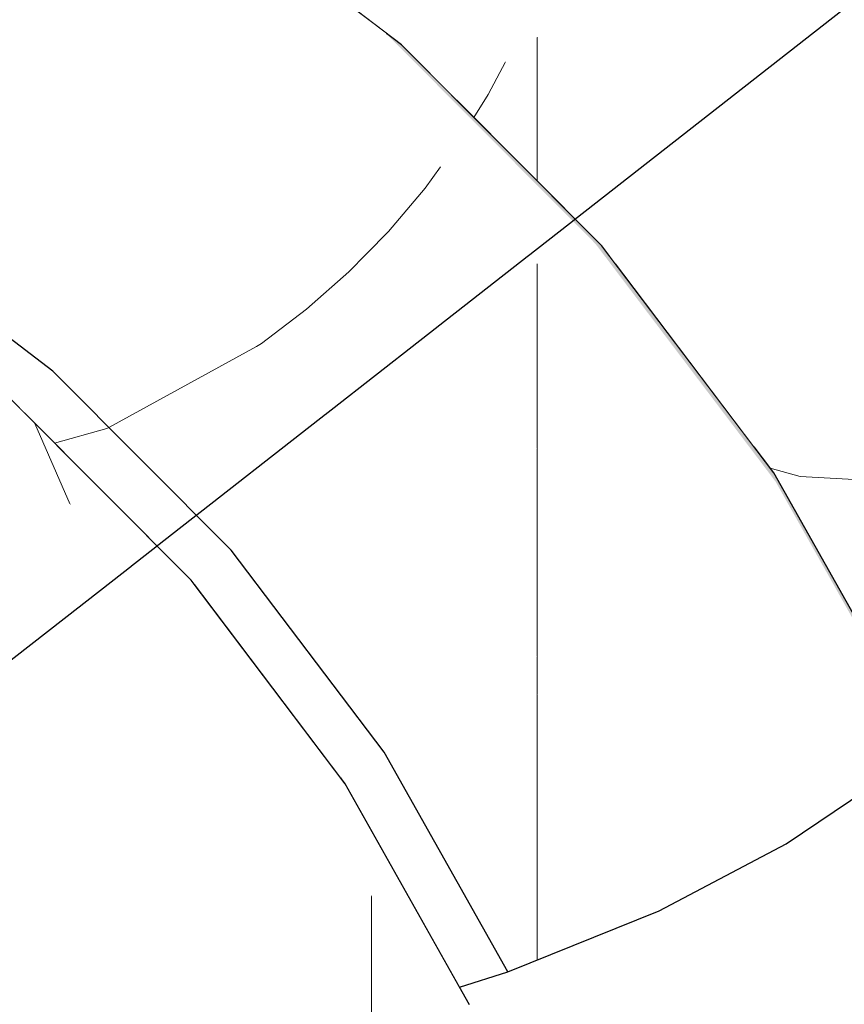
# Model space of a CAD drawing. Header units: millimetres. Extents: x -36478 to 31050, y -14815 to 11827.
# Tile 115 of 256: x -17703 to -17637, y 8220 to 8299. Entities that reach past the tile are written whole.
import ezdxf

# ---------------------------------------------------------------- set-up
doc = ezdxf.new("R2010")
doc.units = ezdxf.units.MM
doc.header["$MEASUREMENT"] = 0
doc.linetypes.add('Wipeout_Contour', pattern=[1000, 0, -1000])
for name, color, linetype in [('Nové_Konstrukce - krov', 7, 'Continuous'), ('Nové_Konstrukce - střechy a skořepiny', 7, 'Continuous'), ('Nové_Výplně - Povrchové', 7, 'Continuous')]:
    doc.layers.add(name, color=color, linetype=linetype)

# ---------------------------------------------------------------- blocks, each defined once
blk = doc.blocks.new('*X13')
at = {"layer": 'Nové_Výplně - Povrchové', "color": 21, "linetype": 'Continuous', "lineweight": 20, "true_color": 0xffaaaa}
for p, q in [((-17673.689, 8270.853), (-17673.689, 8219.737)), ((-17673.689, 8258.083), (-17690.018, 8258.083)), ((-17673.689, 8258.083), (-17671.865, 8256.189)), ((-17671.865, 8256.189), (-17669.743, 8254.359)), ((-17669.743, 8254.359), (-17667.336, 8252.604)), ((-17667.336, 8252.604), (-17664.655, 8250.932)), ((-17664.655, 8250.932), (-17661.714, 8249.353)), ((-17661.714, 8249.353), (-17658.529, 8247.875)), ((-17658.529, 8247.875), (-17655.117, 8246.505)), ((-17655.117, 8246.505), (-17651.496, 8245.252)), ((-17651.496, 8245.252), (-17639.052, 8242.149)), ((-17639.052, 8242.149), (-17625.393, 8240.394))]:
    blk.add_line(p, q, dxfattribs=at)
blk = doc.blocks.new('výplň_6_1', base_point=(0, 0))
at = {"layer": 'Nové_Výplně - Povrchové', "color": 21, "linetype": 'Continuous', "lineweight": 20, "true_color": 0xffaaaa}
blk.add_blockref('*X13', (0, 0), dxfattribs=at)
blk = doc.blocks.new('výplň_2161_1', base_point=(0, 0))
at = {"color": 254, "linetype": 'Wipeout_Contour', "lineweight": 0, "ltscale": 77821.758506}
blk.add_wipeout([(-17527.815, 8378.288), (-17655.067, 8279.315), (-17643.913, 8264.585), (-17516.662, 8363.558)], dxfattribs=at).dxf.layer = 'Nové_Výplně - Povrchové'
blk = doc.blocks.new('*X4325')
at = {"layer": 'Nové_Výplně - Povrchové', "color": 21, "linetype": 'Continuous', "lineweight": 20, "true_color": 0xffaaaa}
for p, q in [((-17565.913, 8325.252), (-17558.372, 8308.137)), ((-17576.293, 8301.141), (-17596.913, 8301.141)), ((-17567.366, 8301.141), (-17576.293, 8301.141)), ((-17597.605, 8288.608), (-17597.304, 8300.837)), ((-17597.199, 8300.919), (-17589.657, 8283.804)), ((-17601.025, 8277.891), (-17597.605, 8288.608)), ((-17606.48, 8270.719), (-17601.025, 8277.891)), ((-17616.347, 8263.969), (-17610.459, 8267.624)), ((-17627.469, 8261.473), (-17616.347, 8263.969)), ((-17642.611, 8262.866), (-17640.179, 8262.177)), ((-17640.179, 8262.177), (-17627.469, 8261.473))]:
    blk.add_line(p, q, dxfattribs=at)
blk = doc.blocks.new('výplň_2162_1', base_point=(0, 0))
at = {"color": 254, "linetype": 'Wipeout_Contour', "lineweight": 0, "ltscale": 97239.557158}
blk.add_wipeout([(-17516.662, 8363.558), (-17643.913, 8264.585), (-17642.309, 8262.467), (-17634.629, 8248.825), (-17507.664, 8347.576)], dxfattribs=at).dxf.layer = 'Nové_Výplně - Povrchové'
at = {"layer": 'Nové_Výplně - Povrchové', "color": 21, "linetype": 'Continuous', "lineweight": 20, "true_color": 0xffaaaa}
blk.add_blockref('*X4325', (0, 0), dxfattribs=at)
blk = doc.blocks.new('*X4331')
at = {"layer": 'Nové_Výplně - Povrchové', "color": 21, "linetype": 'Continuous', "lineweight": 20, "true_color": 0xffaaaa}
for p, q in [((-17613.303, 8334.915), (-17613.303, 8311.798)), ((-17656.726, 8301.141), (-17637.321, 8301.141)), ((-17637.321, 8301.141), (-17627.004, 8301.141)), ((-17661.338, 8297.554), (-17661.338, 8285.958)), ((-17663.904, 8295.558), (-17665.284, 8292.937)), ((-17665.284, 8292.937), (-17666.439, 8291.082))]:
    blk.add_line(p, q, dxfattribs=at)
blk = doc.blocks.new('výplň_2165_1', base_point=(0, 0))
at = {"color": 254, "linetype": 'Wipeout_Contour', "lineweight": 0, "ltscale": 97389.980346}
blk.add_wipeout([(-17540.786, 8391.317), (-17667.844, 8292.494), (-17656.155, 8280.752), (-17655.067, 8279.315), (-17527.815, 8378.288)], dxfattribs=at).dxf.layer = 'Nové_Výplně - Povrchové'
at = {"layer": 'Nové_Výplně - Povrchové', "color": 21, "linetype": 'Continuous', "lineweight": 20, "true_color": 0xffaaaa}
blk.add_blockref('*X4331', (0, 0), dxfattribs=at)
blk = doc.blocks.new('výplň_2166_1', base_point=(0, 0))
at = {"color": 254, "linetype": 'Wipeout_Contour', "lineweight": 0, "ltscale": 97480.881869}
blk.add_wipeout([(-17555.179, 8402.25), (-17681.534, 8303.973), (-17672.256, 8296.926), (-17667.844, 8292.494), (-17540.786, 8391.317)], dxfattribs=at).dxf.layer = 'Nové_Výplně - Povrchové'
blk = doc.blocks.new('výplň_2197_1', base_point=(0, 0))
at = {"color": 254, "linetype": 'Wipeout_Contour', "lineweight": 0, "ltscale": 97474.515688}
blk.add_wipeout([(-17673.653, 8239.986), (-17677.168, 8237.943), (-17676.792, 8237.446), (-17667.586, 8221.094), (-17663.707, 8222.32)], dxfattribs=at).dxf.layer = 'Nové_Výplně - Povrchové'
blk = doc.blocks.new('*X4397')
at = {"layer": 'Nové_Výplně - Povrchové', "linetype": 'Continuous', "lineweight": 20, "true_color": 0xffaaaa}
blk.add_hatch(color=21, dxfattribs=at).paths.add_polyline_path([(-17630.475, 8241.01), (-17631.139, 8242.626), (-17642.309, 8262.467), (-17642.164, 8261.774)])
blk = doc.blocks.new('výplň_2198_1', base_point=(0, 0))
at = {"color": 254, "linetype": 'Wipeout_Contour', "lineweight": 0, "ltscale": 77886.249022}
blk.add_wipeout([(-17630.475, 8241.01), (-17631.139, 8242.626), (-17642.309, 8262.467), (-17642.164, 8261.774)], dxfattribs=at).dxf.layer = 'Nové_Výplně - Povrchové'
at = {"layer": 'Nové_Výplně - Povrchové', "color": 21, "linetype": 'Continuous', "lineweight": 20, "true_color": 0xffaaaa}
blk.add_blockref('*X4397', (0, 0), dxfattribs=at)
blk = doc.blocks.new('výplň_2199_1', base_point=(0, 0))
at = {"color": 254, "linetype": 'Wipeout_Contour', "lineweight": 0, "ltscale": 77900.470109}
blk.add_wipeout([(-17641.317, 8232.624), (-17633.719, 8237.728), (-17645.594, 8258.82), (-17652.995, 8253.367)], dxfattribs=at).dxf.layer = 'Nové_Výplně - Povrchové'
blk = doc.blocks.new('výplň_2200_1', base_point=(0, 0))
at = {"color": 254, "linetype": 'Wipeout_Contour', "lineweight": 0, "ltscale": 77887.979915}
blk.add_wipeout([(-17633.719, 8237.728), (-17630.475, 8241.01), (-17642.164, 8261.774), (-17645.594, 8258.82)], dxfattribs=at).dxf.layer = 'Nové_Výplně - Povrchové'
blk = doc.blocks.new('*X4403')
at = {"layer": 'Nové_Výplně - Povrchové', "color": 21, "linetype": 'Continuous', "lineweight": 20, "true_color": 0xffaaaa}
blk.add_line((-17661.338, 8244.653), (-17661.338, 8223.273), dxfattribs=at)
blk = doc.blocks.new('výplň_2201_1', base_point=(0, 0))
at = {"color": 254, "linetype": 'Wipeout_Contour', "lineweight": 0, "ltscale": 77951.425452}
blk.add_wipeout([(-17673.653, 8239.986), (-17663.707, 8222.32), (-17651.524, 8227.221), (-17662.585, 8246.867)], dxfattribs=at).dxf.layer = 'Nové_Výplně - Povrchové'
at = {"layer": 'Nové_Výplně - Povrchové', "color": 21, "linetype": 'Continuous', "lineweight": 20, "true_color": 0xffaaaa}
blk.add_blockref('*X4403', (0, 0), dxfattribs=at)
blk = doc.blocks.new('*X4405')
at = {"layer": 'Nové_Výplně - Povrchové', "color": 21, "linetype": 'Continuous', "lineweight": 20, "true_color": 0xffaaaa}
blk.add_line((-17661.338, 8247.712), (-17661.338, 8244.653), dxfattribs=at)
blk = doc.blocks.new('výplň_2202_1', base_point=(0, 0))
at = {"color": 254, "linetype": 'Wipeout_Contour', "lineweight": 0, "ltscale": 77922.463053}
blk.add_wipeout([(-17651.524, 8227.221), (-17641.317, 8232.624), (-17652.995, 8253.367), (-17662.585, 8246.867)], dxfattribs=at).dxf.layer = 'Nové_Výplně - Povrchové'
at = {"layer": 'Nové_Výplně - Povrchové', "color": 21, "linetype": 'Continuous', "lineweight": 20, "true_color": 0xffaaaa}
blk.add_blockref('*X4405', (0, 0), dxfattribs=at)
blk = doc.blocks.new('*X4407')
at = {"layer": 'Nové_Výplně - Povrchové', "color": 21, "linetype": 'Continuous', "lineweight": 20, "true_color": 0xffaaaa}
blk.add_line((-17661.338, 8277.432), (-17661.338, 8264.385), dxfattribs=at)
blk = doc.blocks.new('výplň_2203_1', base_point=(0, 0))
at = {"color": 254, "linetype": 'Wipeout_Contour', "lineweight": 0, "ltscale": 77982.308238}
blk.add_wipeout([(-17667.471, 8272.485), (-17652.995, 8253.367), (-17645.594, 8258.82), (-17660.313, 8278.258)], dxfattribs=at).dxf.layer = 'Nové_Výplně - Povrchové'
at = {"layer": 'Nové_Výplně - Povrchové', "color": 21, "linetype": 'Continuous', "lineweight": 20, "true_color": 0xffaaaa}
blk.add_blockref('*X4407', (0, 0), dxfattribs=at)
blk = doc.blocks.new('*X4409')
at = {"layer": 'Nové_Výplně - Povrchové', "linetype": 'Continuous', "lineweight": 20, "true_color": 0xffaaaa}
blk.add_hatch(color=21, dxfattribs=at).paths.add_polyline_path([(-17672.256, 8296.926), (-17673.505, 8297.836), (-17656.655, 8280.91), (-17656.155, 8280.752)])
blk = doc.blocks.new('výplň_2204_1', base_point=(0, 0))
at = {"color": 254, "linetype": 'Wipeout_Contour', "lineweight": 0, "ltscale": 78051.172114}
blk.add_wipeout([(-17672.256, 8296.926), (-17673.505, 8297.836), (-17656.655, 8280.91), (-17656.155, 8280.752)], dxfattribs=at).dxf.layer = 'Nové_Výplně - Povrchové'
at = {"layer": 'Nové_Výplně - Povrchové', "color": 21, "linetype": 'Continuous', "lineweight": 20, "true_color": 0xffaaaa}
blk.add_blockref('*X4409', (0, 0), dxfattribs=at)
blk = doc.blocks.new('*X4411')
at = {"layer": 'Nové_Výplně - Povrchové', "linetype": 'Continuous', "lineweight": 20, "true_color": 0xffaaaa}
blk.add_hatch(color=21, dxfattribs=at).paths.add_polyline_path([(-17642.164, 8261.774), (-17642.309, 8262.467), (-17656.155, 8280.752), (-17656.655, 8280.91)])
blk = doc.blocks.new('výplň_2205_1', base_point=(0, 0))
at = {"color": 254, "linetype": 'Wipeout_Contour', "lineweight": 0, "ltscale": 77965.755648}
blk.add_wipeout([(-17642.164, 8261.774), (-17642.309, 8262.467), (-17656.155, 8280.752), (-17656.655, 8280.91)], dxfattribs=at).dxf.layer = 'Nové_Výplně - Povrchové'
at = {"layer": 'Nové_Výplně - Povrchové', "color": 21, "linetype": 'Continuous', "lineweight": 20, "true_color": 0xffaaaa}
blk.add_blockref('*X4411', (0, 0), dxfattribs=at)
blk = doc.blocks.new('*X4413')
at = {"layer": 'Nové_Výplně - Povrchové', "linetype": 'Continuous', "lineweight": 20, "true_color": 0xffaaaa}
blk.add_hatch(color=21, dxfattribs=at).paths.add_polyline_path([(-17672.256, 8296.926), (-17690.124, 8310.498), (-17692.204, 8312.039), (-17673.505, 8297.836)])
blk = doc.blocks.new('výplň_2206_1', base_point=(0, 0))
at = {"color": 254, "linetype": 'Wipeout_Contour', "lineweight": 0, "ltscale": 78139.96847}
blk.add_wipeout([(-17672.256, 8296.926), (-17690.124, 8310.498), (-17692.204, 8312.039), (-17673.505, 8297.836)], dxfattribs=at).dxf.layer = 'Nové_Výplně - Povrchové'
at = {"layer": 'Nové_Výplně - Povrchové', "color": 21, "linetype": 'Continuous', "lineweight": 20, "true_color": 0xffaaaa}
blk.add_blockref('*X4413', (0, 0), dxfattribs=at)
blk = doc.blocks.new('výplň_2207_1', base_point=(0, 0))
at = {"color": 254, "linetype": 'Wipeout_Contour', "lineweight": 0, "ltscale": 77969.873981}
blk.add_wipeout([(-17645.594, 8258.82), (-17642.164, 8261.774), (-17656.655, 8280.91), (-17660.313, 8278.258)], dxfattribs=at).dxf.layer = 'Nové_Výplně - Povrchové'
blk = doc.blocks.new('*X4417')
at = {"layer": 'Nové_Výplně - Povrchové', "color": 21, "linetype": 'Continuous', "lineweight": 20, "true_color": 0xffaaaa}
for p, q in [((-17693.356, 8311.45), (-17683.219, 8305.215)), ((-17692.709, 8311.781), (-17691.612, 8311.366)), ((-17691.612, 8311.366), (-17691.091, 8311.194)), ((-17695.785, 8310.207), (-17695.785, 8309.395))]:
    blk.add_line(p, q, dxfattribs=at)
blk = doc.blocks.new('výplň_2208_1', base_point=(0, 0))
at = {"color": 254, "linetype": 'Wipeout_Contour', "lineweight": 0, "ltscale": 78149.46457}
blk.add_wipeout([(-17673.505, 8297.836), (-17692.204, 8312.039), (-17696.425, 8309.881), (-17677.43, 8295.453)], dxfattribs=at).dxf.layer = 'Nové_Výplně - Povrchové'
at = {"layer": 'Nové_Výplně - Povrchové', "color": 21, "linetype": 'Continuous', "lineweight": 20, "true_color": 0xffaaaa}
blk.add_blockref('*X4417', (0, 0), dxfattribs=at)
blk = doc.blocks.new('výplň_2209_1', base_point=(0, 0))
at = {"color": 254, "linetype": 'Wipeout_Contour', "lineweight": 0, "ltscale": 78057.933314}
blk.add_wipeout([(-17656.655, 8280.91), (-17673.505, 8297.836), (-17677.43, 8295.453), (-17660.313, 8278.258)], dxfattribs=at).dxf.layer = 'Nové_Výplně - Povrchové'
blk = doc.blocks.new('výplň_2238_1', base_point=(0, 0))
at = {"color": 254, "linetype": 'Wipeout_Contour', "lineweight": 0, "ltscale": 78040.44677}
blk.add_wipeout([(-17685.981, 8256.267), (-17688.944, 8253.494), (-17677.168, 8237.943), (-17673.653, 8239.986)], dxfattribs=at).dxf.layer = 'Nové_Výplně - Povrchové'
blk = doc.blocks.new('*X4479')
at = {"layer": 'Nové_Výplně - Povrchové', "color": 21, "linetype": 'Continuous', "lineweight": 20, "true_color": 0xffaaaa}
blk.add_line((-17661.338, 8264.385), (-17661.338, 8247.712), dxfattribs=at)
blk = doc.blocks.new('výplň_2239_1', base_point=(0, 0))
at = {"color": 254, "linetype": 'Wipeout_Contour', "lineweight": 0, "ltscale": 78001.448079}
blk.add_wipeout([(-17662.585, 8246.867), (-17652.995, 8253.367), (-17667.471, 8272.485), (-17676.295, 8264.972)], dxfattribs=at).dxf.layer = 'Nové_Výplně - Povrchové'
at = {"layer": 'Nové_Výplně - Povrchové', "color": 21, "linetype": 'Continuous', "lineweight": 20, "true_color": 0xffaaaa}
blk.add_blockref('*X4479', (0, 0), dxfattribs=at)
blk = doc.blocks.new('výplň_2240_1', base_point=(0, 0))
at = {"color": 254, "linetype": 'Wipeout_Contour', "lineweight": 0, "ltscale": 78024.366114}
blk.add_wipeout([(-17673.653, 8239.986), (-17662.585, 8246.867), (-17676.295, 8264.972), (-17685.981, 8256.267)], dxfattribs=at).dxf.layer = 'Nové_Výplně - Povrchové'
blk = doc.blocks.new('*X4483')
at = {"layer": 'Nové_Výplně - Povrchové', "color": 21, "linetype": 'Continuous', "lineweight": 20, "true_color": 0xffaaaa}
for p, q in [((-17695.975, 8266.044), (-17700.174, 8264.855)), ((-17695.806, 8266.136), (-17695.975, 8266.044))]:
    blk.add_line(p, q, dxfattribs=at)
blk = doc.blocks.new('výplň_2241_1', base_point=(0, 0))
at = {"color": 254, "linetype": 'Wipeout_Contour', "lineweight": 0, "ltscale": 97633.200306}
blk.add_wipeout([(-17700.318, 8270.668), (-17702.605, 8267.298), (-17689.198, 8253.831), (-17688.944, 8253.494), (-17685.981, 8256.267)], dxfattribs=at).dxf.layer = 'Nové_Výplně - Povrchové'
at = {"layer": 'Nové_Výplně - Povrchové', "color": 21, "linetype": 'Continuous', "lineweight": 20, "true_color": 0xffaaaa}
blk.add_blockref('*X4483', (0, 0), dxfattribs=at)
blk = doc.blocks.new('výplň_2242_1', base_point=(0, 0))
at = {"color": 254, "linetype": 'Wipeout_Contour', "lineweight": 0, "ltscale": 97727.935536}
blk.add_wipeout([(-17716.227, 8282.752), (-17717.734, 8279.039), (-17703.626, 8268.323), (-17702.605, 8267.298), (-17700.318, 8270.668)], dxfattribs=at).dxf.layer = 'Nové_Výplně - Povrchové'
blk = doc.blocks.new('*X4487')
at = {"layer": 'Nové_Výplně - Povrchové', "color": 21, "linetype": 'Continuous', "lineweight": 20, "true_color": 0xffaaaa}
blk.add_line((-17683.94, 8272.652), (-17695.806, 8266.136), dxfattribs=at)
blk = doc.blocks.new('výplň_2243_1', base_point=(0, 0))
at = {"color": 254, "linetype": 'Wipeout_Contour', "lineweight": 0, "ltscale": 78102.814856}
blk.add_wipeout([(-17685.981, 8256.267), (-17676.295, 8264.972), (-17692.238, 8280.988), (-17700.318, 8270.668)], dxfattribs=at).dxf.layer = 'Nové_Výplně - Povrchové'
at = {"layer": 'Nové_Výplně - Povrchové', "color": 21, "linetype": 'Continuous', "lineweight": 20, "true_color": 0xffaaaa}
blk.add_blockref('*X4487', (0, 0), dxfattribs=at)
blk = doc.blocks.new('*X4489')
at = {"layer": 'Nové_Výplně - Povrchové', "color": 21, "linetype": 'Continuous', "lineweight": 20, "true_color": 0xffaaaa}
for p, q in [((-17669.122, 8287.107), (-17670.372, 8285.39)), ((-17670.372, 8285.39), (-17673.313, 8281.912)), ((-17673.313, 8281.912), (-17675.069, 8280.117)), ((-17661.338, 8279.288), (-17661.338, 8277.432))]:
    blk.add_line(p, q, dxfattribs=at)
blk = doc.blocks.new('výplň_2244_1', base_point=(0, 0))
at = {"color": 254, "linetype": 'Wipeout_Contour', "lineweight": 0, "ltscale": 78070.312756}
blk.add_wipeout([(-17667.471, 8272.485), (-17660.313, 8278.258), (-17677.43, 8295.453), (-17684.305, 8289.395)], dxfattribs=at).dxf.layer = 'Nové_Výplně - Povrchové'
at = {"layer": 'Nové_Výplně - Povrchové', "color": 21, "linetype": 'Continuous', "lineweight": 20, "true_color": 0xffaaaa}
blk.add_blockref('*X4489', (0, 0), dxfattribs=at)
blk = doc.blocks.new('*X4491')
at = {"layer": 'Nové_Výplně - Povrchové', "color": 21, "linetype": 'Continuous', "lineweight": 20, "true_color": 0xffaaaa}
for p, q in [((-17675.069, 8280.117), (-17676.498, 8278.656)), ((-17676.498, 8278.656), (-17679.91, 8275.639)), ((-17679.91, 8275.639), (-17683.531, 8272.877)), ((-17683.531, 8272.877), (-17683.94, 8272.652))]:
    blk.add_line(p, q, dxfattribs=at)
blk = doc.blocks.new('výplň_2245_1', base_point=(0, 0))
at = {"color": 254, "linetype": 'Wipeout_Contour', "lineweight": 0, "ltscale": 78086.391166}
blk.add_wipeout([(-17676.295, 8264.972), (-17667.471, 8272.485), (-17684.305, 8289.395), (-17692.238, 8280.988)], dxfattribs=at).dxf.layer = 'Nové_Výplně - Povrchové'
at = {"layer": 'Nové_Výplně - Povrchové', "color": 21, "linetype": 'Continuous', "lineweight": 20, "true_color": 0xffaaaa}
blk.add_blockref('*X4491', (0, 0), dxfattribs=at)
blk = doc.blocks.new('výplň_2246_1', base_point=(0, 0))
at = {"color": 254, "linetype": 'Wipeout_Contour', "lineweight": 0, "ltscale": 78184.373518}
blk.add_wipeout([(-17700.318, 8270.668), (-17692.238, 8280.988), (-17709.93, 8294.426), (-17716.227, 8282.752)], dxfattribs=at).dxf.layer = 'Nové_Výplně - Povrchové'
blk = doc.blocks.new('výplň_2250_1', base_point=(0, 0))
at = {"color": 254, "linetype": 'Wipeout_Contour', "lineweight": 0, "ltscale": 78161.791869}
blk.add_wipeout([(-17684.305, 8289.395), (-17677.43, 8295.453), (-17696.425, 8309.881), (-17702.986, 8303.584)], dxfattribs=at).dxf.layer = 'Nové_Výplně - Povrchové'
blk = doc.blocks.new('výplň_2252_1', base_point=(0, 0))
at = {"color": 254, "linetype": 'Wipeout_Contour', "lineweight": 0, "ltscale": 78174.694604}
blk.add_wipeout([(-17692.238, 8280.988), (-17684.305, 8289.395), (-17702.986, 8303.584), (-17709.93, 8294.426)], dxfattribs=at).dxf.layer = 'Nové_Výplně - Povrchové'
blk = doc.blocks.new('výplň_2261_1', base_point=(0, 0))
at = {"color": 254, "linetype": 'Wipeout_Contour', "lineweight": 0, "ltscale": 78019.586993}
blk.add_wipeout([(-17686.005, 8208.866), (-17683.375, 8210.912), (-17692.373, 8226.894), (-17695.003, 8224.849)], dxfattribs=at).dxf.layer = 'Nové_Výplně - Povrchové'
blk = doc.blocks.new('*X4525')
at = {"layer": 'Nové_Výplně - Povrchové', "color": 21, "linetype": 'Continuous', "lineweight": 20, "true_color": 0xffaaaa}
for p, q in [((-17674.679, 8217.327), (-17674.679, 8216.967)), ((-17674.679, 8216.467), (-17674.679, 8214.092))]:
    blk.add_line(p, q, dxfattribs=at)
blk = doc.blocks.new('výplň_2262_1', base_point=(0, 0))
at = {"color": 254, "linetype": 'Wipeout_Contour', "lineweight": 0, "ltscale": 78002.790207}
blk.add_wipeout([(-17683.191, 8232.447), (-17692.373, 8226.894), (-17683.375, 8210.912), (-17673.168, 8214.644)], dxfattribs=at).dxf.layer = 'Nové_Výplně - Povrchové'
at = {"layer": 'Nové_Výplně - Povrchové', "color": 21, "linetype": 'Continuous', "lineweight": 20, "true_color": 0xffaaaa}
blk.add_blockref('*X4525', (0, 0), dxfattribs=at)
blk = doc.blocks.new('*X4527')
at = {"layer": 'Nové_Výplně - Povrchové', "color": 21, "linetype": 'Continuous', "lineweight": 20, "true_color": 0xffaaaa}
blk.add_line((-17674.679, 8228.449), (-17674.679, 8217.327), dxfattribs=at)
blk = doc.blocks.new('výplň_2263_1', base_point=(0, 0))
at = {"color": 254, "linetype": 'Wipeout_Contour', "lineweight": 0, "ltscale": 77983.664541}
blk.add_wipeout([(-17673.168, 8214.644), (-17668.598, 8217.648), (-17678.755, 8235.69), (-17683.191, 8232.447)], dxfattribs=at).dxf.layer = 'Nové_Výplně - Povrchové'
at = {"layer": 'Nové_Výplně - Povrchové', "color": 21, "linetype": 'Continuous', "lineweight": 20, "true_color": 0xffaaaa}
blk.add_blockref('*X4527', (0, 0), dxfattribs=at)
blk = doc.blocks.new('výplň_2264_1', base_point=(0, 0))
at = {"color": 254, "linetype": 'Wipeout_Contour', "lineweight": 0, "ltscale": 77976.333377}
blk.add_wipeout([(-17668.598, 8217.648), (-17666.783, 8219.669), (-17676.792, 8237.446), (-17678.755, 8235.69)], dxfattribs=at).dxf.layer = 'Nové_Výplně - Povrchové'
blk = doc.blocks.new('výplň_2265_1', base_point=(0, 0))
at = {"color": 254, "linetype": 'Wipeout_Contour', "lineweight": 0, "ltscale": 78046.337467}
blk.add_wipeout([(-17689.198, 8253.831), (-17691.346, 8252.317), (-17678.755, 8235.69), (-17676.792, 8237.446)], dxfattribs=at).dxf.layer = 'Nové_Výplně - Povrchové'
blk = doc.blocks.new('výplň_2279_1', base_point=(0, 0))
at = {"color": 254, "linetype": 'Wipeout_Contour', "lineweight": 0, "ltscale": 78053.709494}
blk.add_wipeout([(-17683.191, 8232.447), (-17678.755, 8235.69), (-17691.346, 8252.317), (-17695.616, 8248.854)], dxfattribs=at).dxf.layer = 'Nové_Výplně - Povrchové'
blk = doc.blocks.new('výplň_2280_1', base_point=(0, 0))
at = {"color": 254, "linetype": 'Wipeout_Contour', "lineweight": 0, "ltscale": 78082.026119}
blk.add_wipeout([(-17692.373, 8226.894), (-17703.526, 8241.624), (-17706.157, 8239.578), (-17695.003, 8224.849)], dxfattribs=at).dxf.layer = 'Nové_Výplně - Povrchové'
blk = doc.blocks.new('výplň_2281_1', base_point=(0, 0))
at = {"color": 254, "linetype": 'Wipeout_Contour', "lineweight": 0, "ltscale": 78068.793705}
blk.add_wipeout([(-17692.373, 8226.894), (-17683.191, 8232.447), (-17695.616, 8248.854), (-17703.526, 8241.624)], dxfattribs=at).dxf.layer = 'Nové_Výplně - Povrchové'
blk = doc.blocks.new('výplň_2282_1', base_point=(0, 0))
at = {"color": 254, "linetype": 'Wipeout_Contour', "lineweight": 0, "ltscale": 78233.411397}
blk.add_wipeout([(-17706.157, 8239.578), (-17833.408, 8140.605), (-17822.254, 8125.876), (-17695.003, 8224.849)], dxfattribs=at).dxf.layer = 'Nové_Výplně - Povrchové'
blk = doc.blocks.new('výplň_2283_1', base_point=(0, 0))
at = {"color": 254, "linetype": 'Wipeout_Contour', "lineweight": 0, "ltscale": 97755.317119}
blk.add_wipeout([(-17695.003, 8224.849), (-17822.254, 8125.876), (-17820.65, 8123.757), (-17812.97, 8110.116), (-17686.005, 8208.866)], dxfattribs=at).dxf.layer = 'Nové_Výplně - Povrchové'
blk = doc.blocks.new('*X4581')
at = {"layer": 'Nové_Výplně - Povrchové', "color": 21, "linetype": 'Continuous', "lineweight": 20, "true_color": 0xffaaaa}
blk.add_line((-17698.934, 8259.939), (-17701.76, 8266.449), dxfattribs=at)
blk = doc.blocks.new('výplň_2290_1', base_point=(0, 0))
at = {"color": 254, "linetype": 'Wipeout_Contour', "lineweight": 0, "ltscale": 78121.632918}
blk.add_wipeout([(-17691.346, 8252.317), (-17689.198, 8253.831), (-17703.626, 8268.323), (-17705.987, 8267.024)], dxfattribs=at).dxf.layer = 'Nové_Výplně - Povrchové'
at = {"layer": 'Nové_Výplně - Povrchové', "color": 21, "linetype": 'Continuous', "lineweight": 20, "true_color": 0xffaaaa}
blk.add_blockref('*X4581', (0, 0), dxfattribs=at)
blk = doc.blocks.new('výplň_2291_1', base_point=(0, 0))
at = {"color": 254, "linetype": 'Wipeout_Contour', "lineweight": 0, "ltscale": 78139.79308}
blk.add_wipeout([(-17703.526, 8241.624), (-17695.616, 8248.854), (-17710.063, 8263.368), (-17716.497, 8254.653)], dxfattribs=at).dxf.layer = 'Nové_Výplně - Povrchové'
blk = doc.blocks.new('výplň_2292_1', base_point=(0, 0))
at = {"color": 254, "linetype": 'Wipeout_Contour', "lineweight": 0, "ltscale": 78129.051751}
blk.add_wipeout([(-17695.616, 8248.854), (-17691.346, 8252.317), (-17705.987, 8267.024), (-17710.063, 8263.368)], dxfattribs=at).dxf.layer = 'Nové_Výplně - Povrchové'

msp = doc.modelspace()

# ---------------------------------------------------------------- block references
at = {"layer": 'Nové_Výplně - Povrchové', "color": 21, "linetype": 'Continuous', "lineweight": 20, "true_color": 0xffaaaa}
msp.add_blockref('výplň_6_1', (0, 0), dxfattribs=at)

# ---------------------------------------------------------------- next in the draw order: block references
for name in ['výplň_2161_1', 'výplň_2197_1', 'výplň_2261_1']:
    msp.add_blockref(name, (0, 0), dxfattribs=at)

# ---------------------------------------------------------------- next in the draw order: block references
msp.add_blockref('výplň_2162_1', (0, 0), dxfattribs=at)

# ---------------------------------------------------------------- next in the draw order: block references
for name in ['výplň_2165_1', 'výplň_2198_1']:
    msp.add_blockref(name, (0, 0), dxfattribs=at)

# ---------------------------------------------------------------- next in the draw order: block references
for name in ['výplň_2166_1', 'výplň_2199_1']:
    msp.add_blockref(name, (0, 0), dxfattribs=at)

# ---------------------------------------------------------------- next in the draw order: block references
for name in ['výplň_2204_1', 'výplň_2200_1', 'výplň_2201_1']:
    msp.add_blockref(name, (0, 0), dxfattribs=at)

# ---------------------------------------------------------------- next in the draw order: block references
for name in ['výplň_2206_1', 'výplň_2238_1', 'výplň_2202_1', 'výplň_2262_1']:
    msp.add_blockref(name, (0, 0), dxfattribs=at)

# ---------------------------------------------------------------- next in the draw order: linework, layer by layer
at = {"layer": 'Nové_Konstrukce - krov', "color": 1, "linetype": 'Continuous', "lineweight": 25}
for p, q in [((-17641.317, 8232.624), (-17633.719, 8237.728)), ((-17651.524, 8227.221), (-17641.317, 8232.624)), ((-17663.707, 8222.32), (-17651.524, 8227.221))]:
    msp.add_line(p, q, dxfattribs=at)

# ---------------------------------------------------------------- next in the draw order: block references
at = {"layer": 'Nové_Výplně - Povrchové', "color": 21, "linetype": 'Continuous', "lineweight": 20, "true_color": 0xffaaaa}
for name in ['výplň_2208_1', 'výplň_2203_1', 'výplň_2263_1']:
    msp.add_blockref(name, (0, 0), dxfattribs=at)

# ---------------------------------------------------------------- next in the draw order: block references
for name in ['výplň_2205_1', 'výplň_2264_1']:
    msp.add_blockref(name, (0, 0), dxfattribs=at)

# ---------------------------------------------------------------- next in the draw order: linework, layer by layer
at = {"layer": 'Nové_Konstrukce - krov', "color": 1, "linetype": 'Continuous', "lineweight": 25}
msp.add_line((-17667.586, 8221.094), (-17663.707, 8222.32), dxfattribs=at)

# ---------------------------------------------------------------- next in the draw order: block references
at = {"layer": 'Nové_Výplně - Povrchové', "color": 21, "linetype": 'Continuous', "lineweight": 20, "true_color": 0xffaaaa}
msp.add_blockref('výplň_2207_1', (0, 0), dxfattribs=at)

# ---------------------------------------------------------------- next in the draw order: linework, layer by layer
at = {"layer": 'Nové_Konstrukce - krov', "color": 1, "linetype": 'Continuous', "lineweight": 25}
msp.add_line((-17631.139, 8242.626), (-17642.309, 8262.467), dxfattribs=at)

# ---------------------------------------------------------------- next in the draw order: block references
at = {"layer": 'Nové_Výplně - Povrchové', "color": 21, "linetype": 'Continuous', "lineweight": 20, "true_color": 0xffaaaa}
for name in ['výplň_2209_1', 'výplň_2239_1']:
    msp.add_blockref(name, (0, 0), dxfattribs=at)

# ---------------------------------------------------------------- next in the draw order: linework, layer by layer
at = {"layer": 'Nové_Konstrukce - krov', "color": 1, "linetype": 'Continuous', "lineweight": 25}
msp.add_line((-17642.309, 8262.467), (-17656.155, 8280.752), dxfattribs=at)

# ---------------------------------------------------------------- next in the draw order: block references
at = {"layer": 'Nové_Výplně - Povrchové', "color": 21, "linetype": 'Continuous', "lineweight": 20, "true_color": 0xffaaaa}
msp.add_blockref('výplň_2240_1', (0, 0), dxfattribs=at)

# ---------------------------------------------------------------- next in the draw order: linework, layer by layer
at = {"layer": 'Nové_Konstrukce - krov', "color": 1, "linetype": 'Continuous', "lineweight": 25}
msp.add_line((-17663.707, 8222.32), (-17673.653, 8239.986), dxfattribs=at)

# ---------------------------------------------------------------- next in the draw order: block references
at = {"layer": 'Nové_Výplně - Povrchové', "color": 21, "linetype": 'Continuous', "lineweight": 20, "true_color": 0xffaaaa}
msp.add_blockref('výplň_2241_1', (0, 0), dxfattribs=at)

# ---------------------------------------------------------------- next in the draw order: block references
for name in ['výplň_2242_1', 'výplň_2265_1']:
    msp.add_blockref(name, (0, 0), dxfattribs=at)

# ---------------------------------------------------------------- next in the draw order: linework, layer by layer
at = {"layer": 'Nové_Konstrukce - krov', "color": 1, "linetype": 'Continuous', "lineweight": 25}
msp.add_line((-17666.783, 8219.669), (-17676.792, 8237.446), dxfattribs=at)

# ---------------------------------------------------------------- next in the draw order: block references
at = {"layer": 'Nové_Výplně - Povrchové', "color": 21, "linetype": 'Continuous', "lineweight": 20, "true_color": 0xffaaaa}
for name in ['výplň_2243_1', 'výplň_2279_1']:
    msp.add_blockref(name, (0, 0), dxfattribs=at)

# ---------------------------------------------------------------- next in the draw order: block references
for name in ['výplň_2244_1', 'výplň_2280_1']:
    msp.add_blockref(name, (0, 0), dxfattribs=at)

# ---------------------------------------------------------------- next in the draw order: block references
for name in ['výplň_2245_1', 'výplň_2281_1']:
    msp.add_blockref(name, (0, 0), dxfattribs=at)

# ---------------------------------------------------------------- next in the draw order: linework, layer by layer
at = {"layer": 'Nové_Konstrukce - krov', "color": 1, "linetype": 'Continuous', "lineweight": 25}
for p, q in [((-17656.155, 8280.752), (-17672.256, 8296.926)), ((-17673.653, 8239.986), (-17685.981, 8256.267))]:
    msp.add_line(p, q, dxfattribs=at)

# ---------------------------------------------------------------- next in the draw order: block references
at = {"layer": 'Nové_Výplně - Povrchové', "color": 21, "linetype": 'Continuous', "lineweight": 20, "true_color": 0xffaaaa}
for name in ['výplň_2246_1', 'výplň_2290_1', 'výplň_2282_1']:
    msp.add_blockref(name, (0, 0), dxfattribs=at)

# ---------------------------------------------------------------- next in the draw order: linework, layer by layer
at = {"layer": 'Nové_Konstrukce - krov', "color": 1, "linetype": 'Continuous', "lineweight": 25}
msp.add_line((-17676.792, 8237.446), (-17689.198, 8253.831), dxfattribs=at)

# ---------------------------------------------------------------- next in the draw order: block references
at = {"layer": 'Nové_Výplně - Povrchové', "color": 21, "linetype": 'Continuous', "lineweight": 20, "true_color": 0xffaaaa}
for name in ['výplň_2250_1', 'výplň_2291_1', 'výplň_2283_1']:
    msp.add_blockref(name, (0, 0), dxfattribs=at)

# ---------------------------------------------------------------- next in the draw order: block references
for name in ['výplň_2252_1', 'výplň_2292_1']:
    msp.add_blockref(name, (0, 0), dxfattribs=at)

# ---------------------------------------------------------------- next in the draw order: linework, layer by layer
at = {"layer": 'Nové_Konstrukce - krov', "color": 1, "linetype": 'Continuous', "lineweight": 25}
for p, q in [((-17672.256, 8296.926), (-17690.124, 8310.498)), ((-17700.318, 8270.668), (-17716.227, 8282.752)), ((-17685.981, 8256.267), (-17700.318, 8270.668)), ((-17689.198, 8253.831), (-17703.626, 8268.323))]:
    msp.add_line(p, q, dxfattribs=at)
at = {"layer": 'Nové_Konstrukce - střechy a skořepiny', "color": 1, "linetype": 'Continuous', "lineweight": 25}
msp.add_line((-14406.177, 10825.99), (-19182.706, 7090.827), dxfattribs=at)

doc.saveas('drawing.dxf')
